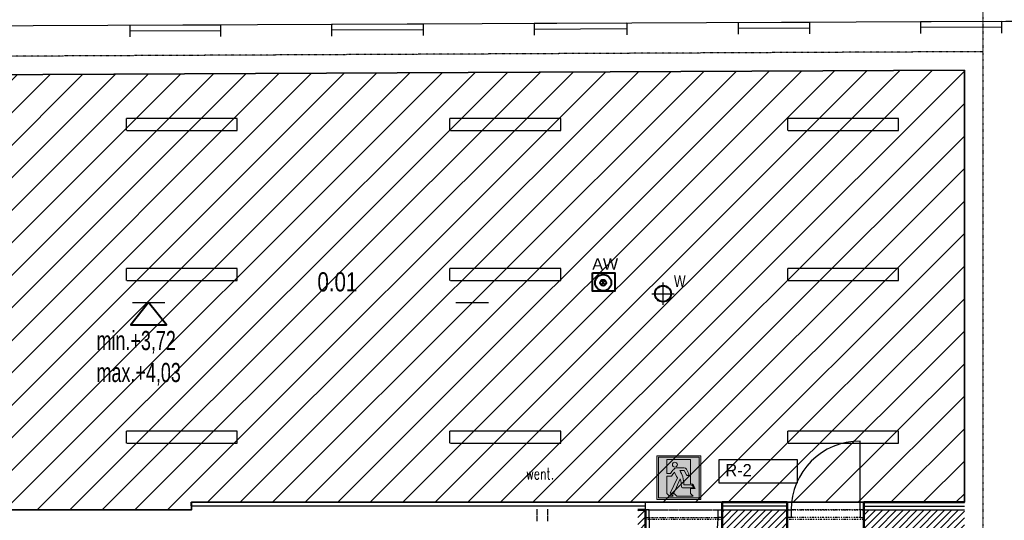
# Model space of a CAD drawing. Header units: centimetres. Extents: x 25511 to 42070, y 833 to 13367.
# Tile 49 of 59: x 30498 to 31782, y 5137 to 5790. Entities that reach past the tile are written whole.
import ezdxf
from ezdxf.enums import TextEntityAlignment as Align

# ---------------------------------------------------------------- set-up
doc = ezdxf.new("R2010")
doc.units = ezdxf.units.CM
doc.header["$LTSCALE"] = 0.1
for name, pattern in [('2', [2, 1.5, -0.5]), ('Ciągłe', [0]), ('DASHDOT2', [12.7, 6.35, -3.175, 0, -3.175]), ('DIVIDE', [31.75, 12.7, -6.35, 0, -6.35, 0, -6.35]), ('DOT', [6.35, 0, -6.35])]:
    doc.linetypes.add(name, pattern=pattern)
for name, color, linetype in [('A-Elewacje_wypełnienia', 253, 'Continuous'), ('A-Grid', 253, 'DASHDOT2'), ('CKDOOR_FRAMUGI_RAM', 253, 'Continuous'), ('CKDRZWI_', 253, 'Continuous'), ('CKDRZWI_NAD', 253, 'DIVIDE'), ('CKIZOLACJE', 253, 'Continuous'), ('CKPOM_OPIS', 253, 'Continuous'), ('CKSCIANY_NAD', 253, 'DIVIDE')]:
    doc.layers.add(name, color=color, linetype=linetype)
for name, color, linetype, lineweight in [('A-Opis-G', 252, 'Continuous', 9), ('A-sufity podwieszone', 253, 'Continuous', 25), ('A_Sufity - Opis', 253, 'Continuous', 13), ('A_Sufity podwieszone', 253, 'Continuous', 25), ('CKPOM_NUM', 253, 'Continuous', 50), ('CKSCIANY_PRZEKR', 253, 'Continuous', 50), ('CKWENT', 253, 'Ciągłe', 25), ('elOPIS', 5, 'Continuous', 25), ('Elospr', 32, 'Continuous', 30), ('EOPIS', 150, 'Continuous', 35), ('Eoprawa4100', 32, 'Continuous', 40)]:
    doc.layers.add(name, color=color, linetype=linetype, lineweight=lineweight)
doc.layers.add('CKDRZWI_POM', color=253, linetype='DOT', plot=False)
doc.layers.add('POWIERZCHNIA ZABUDOWY', color=253, linetype='Continuous', plot=False)
doc.styles.add('A_simplex_25', font='simplex.shx', dxfattribs={"width": 0.5, "height": 25})
doc.styles.add('GENERATED_STYLE_5', font='arial.ttf')
doc.styles.add('RomanS', font='romans.shx', dxfattribs={"width": 0.8})
doc.styles.get("Standard").update_dxf_attribs({"font": 'ic-simplex.shx', "width": 0.8})
doc.linetypes.add('BATTING', pattern='A,0.0001,-0.1,[134,ltypeshp.shx,S=0.1,R=0,X=-0.1,Y=0],-0.2,[134,ltypeshp.shx,S=0.1,R=180,X=0.1,Y=0],-0.1', length=0.4001)
doc.linetypes.add('IZOLACJA_CIEPLNA_OS', pattern='A,0.001,[220,CADKON.SHX,S=0.05,R=0,X=0,Y=0],-1,[220,CADKON.SHX,S=0.05,R=180,X=1,Y=0],-1', length=2.001)

# ---------------------------------------------------------------- blocks, each defined once
blk = doc.blocks.new('CKBL2081424111933')
at = {"layer": 'CKPOM_NUM', "width": 0.8, "flags": 8}
blk.add_attdef('CISLO', text='', height=25, dxfattribs=at).set_placement((30666.9, 5434.5), align=Align.BOTTOM_CENTER)
at = {"layer": 'CKPOM_OPIS', "width": 0.8, "flags": 9}
for tag in ['PLOCHA_DLE_NV_366/2013', 'DEFINICE_SKLADBY', 'POZNÁMKA', 'K._VÝŠKA', 'PODLAHA', 'SKLADBA', 'TEPLOTA', 'PODLAZI', 'POVRCH', 'PLOCHA', 'JMENO', 'OBVOD', 'OBJEM', 'STROP', 'VYSKA', 'STĚNY', 'ZONA', 'BYT']:
    blk.add_attdef(tag, text='', height=20, dxfattribs=at).set_placement((30666.9, 5434.5), align=Align.BOTTOM_CENTER)
blk = doc.blocks.new('A$7E8A383135198')
at = {"layer": 'A-Grid'}
for p, q in [((2215, 268.2), (2215, -1847.5)), ((2215, -29.3), (-268, -41))]:
    blk.add_line(p, q, dxfattribs=at)
blk = doc.blocks.new('A$7E8A3D321ED2')
for points in [[(0, -14.5), (0, 14.5)], [(-14.5, 0), (14.5, 0)]]:
    blk.add_lwpolyline(points)
for radius in [11, 10]:
    blk.add_circle((0, 0), radius)
at = {"insert": (14.3, 23.8), "char_height": 15, "width": 125.057, "attachment_point": 1}
blk.add_mtext('W', dxfattribs=at)
blk = doc.blocks.new('Sufity')
at = {"layer": 'A-sufity podwieszone', "lineweight": 35}
blk.add_lwpolyline([(38788.6, 2704.4), (36661.6, 2694.4), (36661.6, 2191.7), (36675, 2191.7), (36675, 2130.4), (37780.5, 2130.4), (37780.5, 2140.4), (38788.6, 2140.4)], close=True, dxfattribs=at).dxf.unprotected_set("ltscale", 0)
blk = doc.blocks.new('Drzwi ewakuacyjne (1)')
at = {"true_color": 0xffffff}
h = blk.add_hatch(color=7, dxfattribs=at)
h.paths.add_polyline_path([(-35, 0), (-35, 70), (35, 70), (35, 0)])
h.paths.add_polyline_path([(-32.5, 2.5), (-32.5, 67.5), (32.5, 67.5), (32.5, 2.5)], flags=16)
h.paths.add_polyline_path([(-18.9, 64), (-18.9, 41.3), (-13.4, 41.3, -0.085698), (-8.2, 48.1, -0.105978), (-5.1, 50.1, -0.091054), (-3.7, 50.4), (8.6, 50.4, -0.27629), (12.1, 48.3), (15.9, 41.1, -1), (12.5, 39.2), (8.6, 46.3), (1.5, 46.3, -0.050927), (6.3, 36.4, -0.054258), (8.2, 23.5), (18.9, 23.5, -0.281953), (22.5, 21.3), (23.9, 18.6), (6.1, 18.6, -0.406934), (4.1, 20.6, 0.057666), (2.3, 32.8), (-8.2, 10.3), (-13.9, 10.3), (-2.3, 34.7, -0.029564), (-6.9, 43.8, 0.051795), (-11.7, 37.3), (-18.9, 37.3), (-18.9, 9.3), (-15.1, 5.5), (-9.1, 5.5), (-12.7, 9.1), (-7, 9.1), (-3.4, 5.5), (22.7, 5.5), (18.5, 9.7), (18.5, 17.4), (26.1, 17.4), (23.5, 22.7, 0.281953), (19.9, 24.9), (18.5, 24.9), (18.5, 64)], flags=0)
h.paths.add_polyline_path([(-2.3, 55.6, 1), (-10.3, 55.6, 1)], flags=0)
h = blk.add_hatch(color=116)
h.paths.add_polyline_path([(-32.5, 2.5), (-32.5, 67.5), (32.5, 67.5), (32.5, 2.5)])
h.paths.add_polyline_path([(-18.9, 64), (-18.9, 41.3), (-13.4, 41.3, -0.085698), (-8.2, 48.1, -0.105978), (-5.1, 50.1, -0.091054), (-3.7, 50.4), (8.6, 50.4, -0.27629), (12.1, 48.3), (15.9, 41.1, -1), (12.5, 39.2), (8.6, 46.3), (1.5, 46.3, -0.050927), (6.3, 36.4, -0.054258), (8.2, 23.5), (18.9, 23.5, -0.281953), (22.5, 21.3), (23.9, 18.6), (6.1, 18.6, -0.406934), (4.1, 20.6, 0.057666), (2.3, 32.8), (-8.2, 10.3), (-13.9, 10.3), (-2.3, 34.7, -0.029564), (-6.9, 43.8, 0.051795), (-11.7, 37.3), (-18.9, 37.3), (-18.9, 9.3), (-15.1, 5.5), (-9.1, 5.5), (-12.7, 9.1), (-7, 9.1), (-3.4, 5.5), (22.7, 5.5), (18.5, 9.7), (18.5, 17.4), (26.1, 17.4), (23.5, 22.7, 0.281953), (19.9, 24.9), (18.5, 24.9), (18.5, 64)], flags=16)
h.paths.add_polyline_path([(-2.3, 55.6, 1), (-10.3, 55.6, 1)], flags=0)
at = {"color": 7}
for points in [[(-35, 0), (35, 0), (35, 70), (-35, 70)], [(-32.5, 2.5), (32.5, 2.5), (32.5, 67.5), (-32.5, 67.5)]]:
    blk.add_lwpolyline(points, close=True, dxfattribs=at)
at = {"color": 116}
blk.add_lwpolyline([(35, 0), (-35, 0), (-35, 70), (35, 70)], close=True, dxfattribs=at)
at = {"color": 7}
blk.add_lwpolyline([(6.1, 18.6), (23.9, 18.6), (22.5, 21.3, 0.281953), (18.9, 23.5), (8.2, 23.5, 0.054258), (6.3, 36.4, 0.050927), (1.5, 46.3), (8.6, 46.3), (12.5, 39.2, 1), (15.9, 41.1), (12.1, 48.3, 0.27629), (8.6, 50.4), (-3.7, 50.4, 0.091054), (-5.1, 50.1, 0.105978), (-8.2, 48.1, 0.085698), (-13.4, 41.3), (-18.9, 41.3), (-18.9, 64), (18.5, 64), (18.5, 24.9), (19.9, 24.9, -0.281953), (23.5, 22.7), (26.1, 17.4), (18.5, 17.4), (18.5, 9.7), (22.7, 5.5), (-3.4, 5.5), (-7, 9.1), (-12.7, 9.1), (-9.1, 5.5), (-15.1, 5.5), (-18.9, 9.3), (-18.9, 37.3), (-11.7, 37.3, -0.051795), (-6.9, 43.8, 0.029564), (-2.3, 34.7), (-13.9, 10.3), (-8.2, 10.3), (2.3, 32.8, -0.057666), (4.1, 20.6, 0.406934)], format="xyb", close=True, dxfattribs=at)
blk.add_circle((-6.3, 55.6), 3.97, dxfattribs=at)

msp = doc.modelspace()

# ---------------------------------------------------------------- hatches: boundary and pattern name
at = {"layer": 'A-Elewacje_wypełnienia', "lineweight": 5}
h = msp.add_hatch(dxfattribs=at)
h.set_pattern_fill('ANSI31', color=256, scale=2, style=0)
h.set_pattern_definition([(45, (8507.151, 1767.307), (-4.490128, 4.490128), [])])
h.paths.add_polyline_path([(31304.236, 5125.128), (31314.236, 5125.104), (31314.819, 5150.105), (31304.236, 5150.104)])
h = msp.add_hatch(dxfattribs=at)
h.set_pattern_fill('ANSI31', color=256, scale=2, style=0)
h.paths.add_polyline_path([(31414.236, 5125.106), (31424.236, 5125.103), (31424.236, 5034.604), (31449.236, 5034.604), (31449.236, 5125.101), (31499.236, 5125.108), (31499.237, 5150.104), (31414.235, 5150.098)])
h = msp.add_hatch(dxfattribs=at)
h.set_pattern_fill('ANSI31', color=256, scale=2, style=0)
h.paths.add_polyline_path([(31599.237, 5125.111), (31730.235, 5125.098), (31730.237, 5150.111), (31599.236, 5150.104)])
at = {"layer": 'A_Sufity - Opis'}
h = msp.add_hatch(dxfattribs=at)
h.set_pattern_fill('GR_GENERAL', color=256, scale=15)
h.set_pattern_definition([(45, (0, 0), (-21.213203, 21.213203), [])])
h.paths.add_polyline_path([(29603.234, 5714.104), (31730.236, 5724.076), (31730.236, 5160.111), (30722.051, 5160.111), (30722.14, 5150.111), (29616.644, 5150.104), (29616.644, 5211.354), (29603.236, 5211.354)])

# ---------------------------------------------------------------- linework, layer by layer
at = {"layer": 'A_Sufity podwieszone', "lineweight": 40}
msp.add_lwpolyline([(30666.372, 5420.796), (30643.264, 5391.804), (30689.479, 5391.804)], close=True, dxfattribs=at)
at = {"layer": 'A_Sufity podwieszone'}
for points in [[(30645.227, 5420.796), (30687.516, 5420.796)], [(31067.216, 5420.796), (31109.505, 5420.796)]]:
    msp.add_lwpolyline(points, dxfattribs=at)
at = {"layer": 'CKDOOR_FRAMUGI_RAM'}
for p, q in [((31319.236, 5150.104), (31314.236, 5150.104)), ((31314.236, 5150.104), (31314.236, 5140.104)), ((31319.236, 5140.104), (31319.236, 5150.104)), ((31409.236, 5140.104), (31409.236, 5150.104)), ((31409.236, 5150.104), (31414.236, 5150.104)), ((31414.236, 5150.104), (31414.236, 5140.104)), ((31499.236, 5150.104), (31504.236, 5150.104)), ((31499.236, 5140.104), (31499.236, 5150.104)), ((31504.236, 5150.104), (31504.236, 5140.104)), ((31599.236, 5150.104), (31594.236, 5150.104)), ((31594.236, 5150.104), (31594.236, 5140.104)), ((31599.236, 5140.104), (31599.236, 5150.104)), ((31314.236, 5140.104), (31319.236, 5140.104)), ((31414.236, 5140.104), (31409.236, 5140.104)), ((31504.236, 5140.104), (31499.236, 5140.104)), ((31594.236, 5140.104), (31599.236, 5140.104))]:
    msp.add_line(p, q, dxfattribs=at)
at = {"layer": 'CKDRZWI_'}
for p, q in [((31594.236, 5150.104), (31594.236, 5240.104)), ((31319.236, 5140.104), (31319.236, 5050.104))]:
    msp.add_line(p, q, dxfattribs=at)
for centre, start, end in [((31594.236, 5150.104), 90, 180), ((31319.236, 5140.104), 270, 0)]:
    msp.add_arc(centre, 90, start, end, dxfattribs=at)
at = {"layer": 'CKDRZWI_NAD'}
for p, q in [((31319.236, 5150.104), (31409.236, 5150.104)), ((31594.236, 5150.104), (31504.236, 5150.104)), ((31319.236, 5140.104), (31409.236, 5140.104)), ((31594.236, 5140.104), (31504.236, 5140.104))]:
    msp.add_line(p, q, dxfattribs=at)
at = {"layer": 'CKDRZWI_POM'}
for p, q in [((31599.236, 5150.104), (31499.236, 5150.104)), ((31314.236, 5140.104), (31414.236, 5140.104))]:
    msp.add_line(p, q, dxfattribs=at)
at = {"layer": 'CKIZOLACJE'}
for p, q in [((30642.004, 5782.493), (30642.004, 5767.484)), ((30760.221, 5783.025), (30760.221, 5768.016)), ((30905.001, 5783.676), (30905.001, 5768.668)), ((31024.218, 5784.211), (31024.218, 5769.205)), ((31168.999, 5784.862), (31168.999, 5769.857)), ((31290.215, 5785.407), (31290.215, 5770.403)), ((31435.214, 5786.058), (31435.214, 5771.056)), ((31435.214, 5786.058), (31435.214, 5771.056)), ((31528.213, 5786.476), (31528.213, 5771.474)), ((31528.213, 5786.476), (31528.213, 5771.474)), ((31673.211, 5787.128), (31673.211, 5772.127)), ((31673.211, 5787.128), (31673.211, 5772.127)), ((31414.236, 5150.104), (31499.236, 5150.104)), ((31599.236, 5150.104), (31730.236, 5150.104))]:
    msp.add_line(p, q, dxfattribs=at)
for points in [[(30760.221, 5783.025), (30642.004, 5782.493)], [(31024.218, 5784.211), (30905.001, 5783.676)], [(31290.215, 5785.407), (31168.999, 5784.862)], [(31528.213, 5786.476), (31435.214, 5786.058)], [(31779.236, 5772.604), (31779.169, 5787.604), (31673.211, 5787.128)], [(30722.14, 5150.111), (30722.051, 5160.111), (31314.236, 5160.111)], [(31314.236, 5150.104), (31314.236, 5160.111)]]:
    msp.add_lwpolyline(points, dxfattribs=at)
at = {"layer": 'CKIZOLACJE', "linetype": 'IZOLACJA_CIEPLNA_OS', "ltscale": 4.5}
for points in [[(31528.213, 5778.976), (31435.214, 5778.558)], [(31779.202, 5780.104), (31673.211, 5779.628)], [(30760.221, 5775.525), (30642.004, 5774.993)], [(31024.218, 5776.711), (30905.001, 5776.175)], [(31290.215, 5777.907), (31168.999, 5777.362)]]:
    msp.add_lwpolyline(points, dxfattribs=at)
at = {"layer": 'CKIZOLACJE', "linetype": 'BATTING', "ltscale": 10}
for points in [[(31314.236, 5155.108), (30722.14, 5155.108)], [(31499.236, 5155.108), (31414.236, 5155.108)], [(31599.236, 5155.108), (31730.236, 5155.108)]]:
    msp.add_lwpolyline(points, dxfattribs=at)
at = {"layer": 'CKSCIANY_NAD'}
for p, q in [((31314.236, 5150.104), (31414.236, 5150.104)), ((31499.236, 5150.104), (31599.236, 5150.104)), ((31314.236, 5138.104), (31414.236, 5138.104)), ((31499.236, 5138.104), (31599.236, 5138.104))]:
    msp.add_line(p, q, dxfattribs=at)
at = {"layer": 'CKSCIANY_PRZEKR'}
for p, q in [((31314.236, 5150.104), (31304.236, 5150.104)), ((31314.236, 5125.104), (31314.236, 5150.104)), ((31414.236, 5125.104), (31414.236, 5150.104)), ((31499.236, 5125.604), (31499.236, 5150.104)), ((31599.236, 5125.104), (31599.236, 5150.104))]:
    msp.add_line(p, q, dxfattribs=at)
for points in [[(31414.236, 5150.104), (31414.236, 5160.111)], [(31414.236, 5160.111), (31499.236, 5160.111)], [(31499.236, 5150.104), (31499.236, 5160.111)], [(31599.236, 5160.111), (31730.236, 5160.111)], [(31599.236, 5150.104), (31599.236, 5160.111)]]:
    msp.add_lwpolyline(points, dxfattribs=at)
at = {"layer": 'CKWENT'}
for points in [[(31175.009, 5189.225, 0, 0, 0), (31175.009, 5174.225, 6, 0, 0), (31175.009, 5166.225, 0, 0, 0)], [(31183.009, 5189.225, 0, 0, 0), (31183.009, 5174.225, 6, 0, 0), (31183.009, 5166.225, 0, 0, 0)]]:
    msp.add_lwpolyline(points, format="xyseb", dxfattribs=at)
at = {"layer": 'CKWENT', "linetype": '2', "lineweight": -3, "ltscale": 10}
for points in [[(31172.585, 5151.079), (31172.585, 5135.079)], [(31186.585, 5151.079), (31186.585, 5135.079)]]:
    msp.add_lwpolyline(points, dxfattribs=at)
at = {"layer": 'elOPIS', "color": 5}
msp.add_lwpolyline([(31410.517, 5215.837), (31512.234, 5215.837), (31512.234, 5184.923), (31410.517, 5184.923)], close=True, dxfattribs=at)
at = {"layer": 'Elospr'}
for p, q in [((30782.033, 5661.147, 425.286), (30637.381, 5661.147, 425.286)), ((30637.381, 5645.42, 425.286), (30637.381, 5661.147, 425.286)), ((30782.033, 5645.42, 425.286), (30782.033, 5661.147, 425.286)), ((31204.021, 5661.147, 425.286), (31059.369, 5661.147, 425.286)), ((31059.369, 5645.42, 425.286), (31059.369, 5661.147, 425.286)), ((31204.021, 5645.42, 425.286), (31204.021, 5661.147, 425.286)), ((31644.445, 5661.147, 425.286), (31499.793, 5661.147, 425.286)), ((31499.793, 5645.42, 425.286), (31499.793, 5661.147, 425.286)), ((31644.445, 5645.42, 425.286), (31644.445, 5661.147, 425.286)), ((30638.033, 5645.42, 425.286), (30782.033, 5645.42, 425.286)), ((31060.021, 5645.42, 425.286), (31204.021, 5645.42, 425.286)), ((31500.445, 5645.42, 425.286), (31644.445, 5645.42, 425.286)), ((30782.033, 5465.273, 425.286), (30637.381, 5465.273, 425.286)), ((30637.381, 5449.547, 425.286), (30637.381, 5465.273, 425.286)), ((30782.033, 5449.547, 425.286), (30782.033, 5465.273, 425.286)), ((31204.021, 5465.273, 425.286), (31059.369, 5465.273, 425.286)), ((31059.369, 5449.547, 425.286), (31059.369, 5465.273, 425.286)), ((31204.021, 5449.547, 425.286), (31204.021, 5465.273, 425.286)), ((31644.445, 5465.273, 425.286), (31499.793, 5465.273, 425.286)), ((31499.793, 5449.547, 425.286), (31499.793, 5465.273, 425.286)), ((31644.445, 5449.547, 425.286), (31644.445, 5465.273, 425.286)), ((30638.033, 5449.547, 425.286), (30782.033, 5449.547, 425.286)), ((31060.021, 5449.547, 425.286), (31204.021, 5449.547, 425.286)), ((31500.445, 5449.547, 425.286), (31644.445, 5449.547, 425.286)), ((30782.033, 5253.143, 425.286), (30637.381, 5253.143, 425.286)), ((30637.381, 5237.416, 425.286), (30637.381, 5253.143, 425.286)), ((30782.033, 5237.416, 425.286), (30782.033, 5253.143, 425.286)), ((31204.021, 5253.143, 425.286), (31059.369, 5253.143, 425.286)), ((31059.369, 5237.416, 425.286), (31059.369, 5253.143, 425.286)), ((31204.021, 5237.416, 425.286), (31204.021, 5253.143, 425.286)), ((31644.445, 5253.143, 425.286), (31499.793, 5253.143, 425.286)), ((31499.793, 5237.416, 425.286), (31499.793, 5253.143, 425.286)), ((31644.445, 5237.416, 425.286), (31644.445, 5253.143, 425.286)), ((30638.033, 5237.416, 425.286), (30782.033, 5237.416, 425.286)), ((31060.021, 5237.416, 425.286), (31204.021, 5237.416, 425.286)), ((31500.445, 5237.416, 425.286), (31644.445, 5237.416, 425.286))]:
    msp.add_line(p, q, dxfattribs=at)
at = {"layer": 'Eoprawa4100', "color": 1}
for p, q in [((31256.421, 5443.892), (31261.962, 5449.433)), ((31256.421, 5449.433), (31261.962, 5443.892))]:
    msp.add_line(p, q, dxfattribs=at)
msp.add_lwpolyline([(31245.159, 5459.432), (31274.451, 5459.432), (31274.451, 5435.632), (31245.159, 5435.632)], close=True, dxfattribs=at)
for radius in [10.621, 3.918]:
    msp.add_circle((31259.191, 5446.663), radius, dxfattribs=at)
at = {"layer": 'POWIERZCHNIA ZABUDOWY'}
msp.add_lwpolyline([(29539.236, 5777.537), (29539.236, 5087.104), (30795.736, 5087.104), (30795.736, 4398.104), (32304.236, 4398.104), (32304.236, 4558.252), (32721.236, 4558.252), (32721.236, 5787.604), (31784.236, 5787.604), (29539.236, 5777.537)], dxfattribs=at)

# ---------------------------------------------------------------- block references
at = {"layer": 'A-Grid'}
msp.add_blockref('A$7E8A383135198', (29539.236, 5777.537), dxfattribs=at)
at = {"layer": 'A-Opis-G', "xscale": 0.8160000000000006, "yscale": 0.8160000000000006, "zscale": 0.06800000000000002}
msp.add_blockref('Drzwi ewakuacyjne (1)', (31357.829, 5163.845, 7.088), dxfattribs=at)
at = {"layer": 'A-sufity podwieszone'}
msp.add_blockref('Sufity', (-7058.4, 3019.7), dxfattribs=at)
at = {"layer": 'CKPOM_NUM'}
ref = msp.add_blockref('CKBL2081424111933', (30912.712, 5435.342), dxfattribs=at)
ref.add_attrib('CISLO_001', '0.01', (30886.512, 5435.342), dxfattribs={"height": 25, "width": 0.8})
at = {"layer": 'CKWENT'}
msp.add_blockref('A$7E8A3D321ED2', (31337.207, 5432.354), dxfattribs=at)

# ---------------------------------------------------------------- texts
at = {"layer": 'A_Sufity podwieszone', "insert": (30598.401, 5383.728), "char_height": 28, "width": 292.99206, "attachment_point": 1, "style": 'A_simplex_25'}
msp.add_mtext('\\pi-0.000136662,l0.000136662;{\\Fic-simplex.shx;\\H0.8929x;\\W0.7;min.+3,72\\Pmax.+4,03}', dxfattribs=at)
at = {"layer": 'CKWENT', "style": 'RomanS', "width": 0.7}
msp.add_text('went.', height=15, dxfattribs=at).set_placement((31158.751, 5190.082))
at = {"layer": 'EOPIS', "color": 5, "linetype": 'Continuous'}
msp.add_text('R-2', height=16, dxfattribs=at).set_placement((31418.484, 5194.053))
at = {"layer": 'EOPIS', "color": 1, "linetype": 'Continuous', "insert": (31261.789, 5471.075), "char_height": 14.9739, "attachment_point": 5, "style": 'GENERATED_STYLE_5'}
msp.add_mtext('AW  ', dxfattribs=at)

doc.saveas('drawing.dxf')
